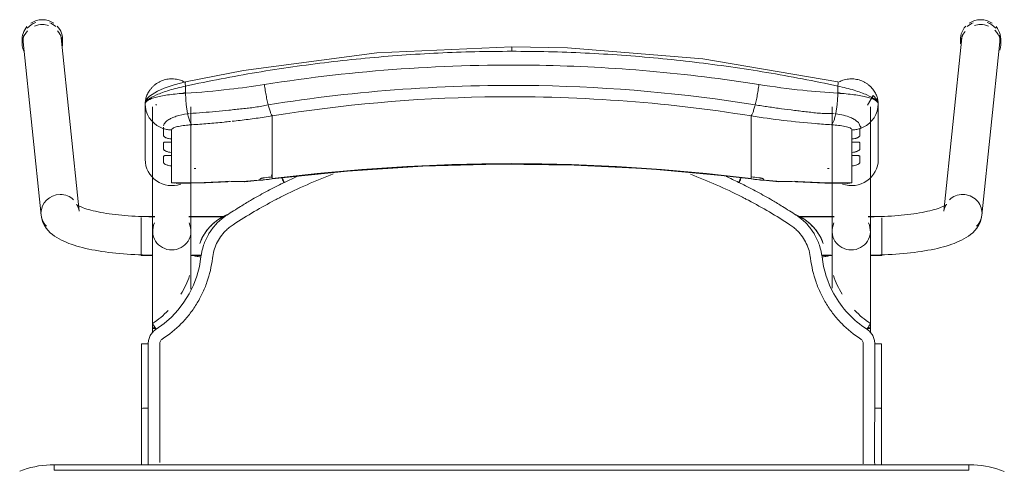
# Model space of a CAD drawing. Header units: metres. Extents: x 3 to 42.2, y -72.9 to -48.7.
# Tile 134 of 189: x 38.685 to 39.216, y -54.58 to -54.337. Entities that reach past the tile are written whole.
import ezdxf

# ---------------------------------------------------------------- set-up
doc = ezdxf.new("R2010")
doc.units = ezdxf.units.M
doc.layers.add('I-FURN', color=7, linetype='Continuous', lineweight=18)

# ---------------------------------------------------------------- blocks, each defined once
blk = doc.blocks.new('ConjuntoParaAlunoTamanho6 - CJA06_ConjuntoParaAlunoTamanho6-V13-1PAV')
at = {"layer": 'I-FURN', "color": 253, "true_color": 0xaaaaaa}
for p, q in [((-0.2643, 0.29456), (-0.2643, 0.29197)), ((-0.2638, 0.29312), (-0.25413, 0.19969)), ((-0.23354, 0.20182), (-0.24321, 0.29526)), ((-0.24254, 0.29197), (-0.24254, 0.29456)), ((0.24321, 0.29526), (0.23354, 0.20182)), ((0.24254, 0.29456), (0.24254, 0.29197)), ((0.25413, 0.19969), (0.2638, 0.29312)), ((0.2643, 0.29197), (0.2643, 0.29456)), ((-0.1979, 0.25969), (-0.1979, 0.22964)), ((-0.19734, 0.2558), (-0.19665, 0.25395)), ((-0.19385, 0.25812), (-0.19385, 0.19097)), ((-0.19207, 0.25896), (-0.19202, 0.25906)), ((-0.19202, 0.25906), (-0.19192, 0.25949)), ((-0.17315, 0.19097), (-0.17315, 0.25812)), ((0.17315, 0.25812), (0.17315, 0.19097)), ((0.19385, 0.19097), (0.19385, 0.25812)), ((0.19685, 0.25395), (0.19754, 0.2558)), ((0.1981, 0.22964), (0.1981, 0.25969)), ((-0.19665, 0.25395), (-0.1957, 0.25221)), ((-0.1957, 0.25221), (-0.19451, 0.25062)), ((-0.17493, 0.25435), (-0.17437, 0.25441)), ((-0.12923, 0.2438), (-0.12923, 0.25317)), ((0.12943, 0.2438), (0.12943, 0.25317)), ((0.17457, 0.25441), (0.17513, 0.25435)), ((0.19471, 0.25062), (0.1959, 0.25221)), ((0.1959, 0.25221), (0.19685, 0.25395)), ((-0.18366, 0.24073), (-0.18366, 0.23904)), ((-0.12923, 0.24214), (-0.12923, 0.2438)), ((-0.12923, 0.24214), (-0.12923, 0.23653)), ((0.12943, 0.24214), (0.12943, 0.2438)), ((0.12943, 0.24214), (0.12943, 0.23653)), ((0.18386, 0.23904), (0.18386, 0.24073)), ((-0.12923, 0.23653), (-0.12923, 0.23486)), ((-0.12923, 0.23486), (-0.12923, 0.22925)), ((0.12943, 0.23653), (0.12943, 0.23486)), ((0.12943, 0.23486), (0.12943, 0.22925)), ((-0.18366, 0.23345), (-0.18366, 0.23176)), ((-0.12923, 0.22925), (-0.12923, 0.22759)), ((0.12943, 0.22759), (0.12943, 0.22925)), ((0.18386, 0.23176), (0.18386, 0.23345)), ((-0.18366, 0.22617), (-0.18366, 0.21701)), ((-0.12923, 0.22759), (-0.12923, 0.22197)), ((0.12943, 0.22759), (0.12943, 0.22197)), ((0.18386, 0.21701), (0.18386, 0.22617)), ((-0.14414, 0.21757), (-0.12926, 0.21915)), ((-0.12923, 0.22197), (-0.12923, 0.22031)), ((-0.11598, 0.22048), (-0.1227, 0.21732)), ((0.12943, 0.22031), (0.12943, 0.22197)), ((0.12946, 0.21915), (0.14434, 0.21757)), ((-0.18366, 0.21701), (-0.1818, 0.21679)), ((0.17944, 0.21689), (0.18173, 0.21678)), ((-0.19271, 0.19894), (-0.2, 0.19894)), ((-0.2, 0.19844), (-0.2, 0.19411)), ((-0.19271, 0.19879), (-0.19385, 0.19879)), ((-0.19385, 0.19879), (-0.19385, 0.19845)), ((-0.19385, 0.19845), (-0.19385, 0.19764)), ((-0.15474, 0.19894), (-0.17429, 0.19894)), ((-0.15494, 0.19879), (-0.17429, 0.19879)), ((0.17429, 0.19894), (0.15474, 0.19894)), ((0.17429, 0.19879), (0.15494, 0.19879)), ((0.2, 0.19894), (0.19271, 0.19894)), ((0.19385, 0.19879), (0.19271, 0.19879)), ((0.19385, 0.19845), (0.19385, 0.19879)), ((0.19385, 0.19764), (0.19385, 0.19845)), ((0.2, 0.1938), (0.2, 0.19814)), ((-0.2, 0.19393), (-0.2, 0.18575)), ((-0.19385, 0.19367), (-0.19385, 0.1916)), ((0.19385, 0.1916), (0.19385, 0.19367)), ((0.2, 0.18573), (0.2, 0.19364)), ((-0.19385, 0.18688), (-0.19385, 0.18582)), ((0.19385, 0.18582), (0.19385, 0.18688)), ((-0.2, 0.18573), (-0.2, 0.17922)), ((-0.19385, 0.18371), (-0.19385, 0.18582)), ((0.19385, 0.18371), (0.19385, 0.18582)), ((0.2, 0.17794), (0.2, 0.1856)), ((-0.2, 0.17916), (-0.2, 0.17794)), ((-0.2, 0.17794), (-0.19377, 0.17794)), ((-0.19385, 0.17809), (-0.19385, 0.17951)), ((-0.17323, 0.17794), (-0.1676, 0.17794)), ((-0.17268, 0.17809), (-0.16757, 0.17809)), ((0.16757, 0.17809), (0.17268, 0.17809)), ((0.1676, 0.17794), (0.17323, 0.17794)), ((0.19377, 0.17794), (0.2, 0.17794)), ((0.19385, 0.17809), (0.19385, 0.17951)), ((-0.19385, 0.13857), (-0.19385, 0.13643)), ((0.19385, 0.13604), (0.19385, 0.13857)), ((-0.19983, 0.13021), (-0.19982, 0.0953)), ((0.19983, 0.13021), (0.19982, 0.0953)), ((-0.19982, 0.06488), (-0.19982, 0.0953)), ((-0.19982, 0.0953), (-0.19982, 0.09529)), ((-0.19623, 0.09556), (-0.19738, 0.09554)), ((0.19982, 0.06497), (0.19982, 0.0953)), ((0.247, 0.06497), (-0.247, 0.06497)), ((-0.247, 0.06497), (-0.247, 0.06197)), ((0.247, 0.06497), (-0.247, 0.06497)), ((0.247, 0.06497), (0.247, 0.06197))]:
    blk.add_line(p, q, dxfattribs=at)
at = {"layer": 'I-FURN', "color": 253, "true_color": 0xaaaaaa, "flags": 128}
for points in [[(0.0001, 0.2904), (-0.07267, 0.28721), (-0.14486, 0.2777), (-0.17603, 0.27161)], [(0.17623, 0.27161), (0.10331, 0.28398), (0.03018, 0.28985), (0.0001, 0.2904)], [(-0.17603, 0.27161), (-0.18218, 0.26997), (-0.18761, 0.26812), (-0.19131, 0.26652), (-0.19557, 0.2639), (-0.19708, 0.26226), (-0.19765, 0.26113), (-0.1979, 0.25971)], [(-0.17607, 0.26928), (-0.17607, 0.26831), (-0.17607, 0.26734), (-0.17607, 0.26637), (-0.17607, 0.2654)], [(0.17627, 0.2654), (0.17627, 0.26637), (0.17627, 0.26734), (0.17627, 0.26831), (0.17627, 0.26928)], [(0.1981, 0.25971), (0.19792, 0.26092), (0.19739, 0.26208), (0.1954, 0.2642), (0.19227, 0.25896)], [(-0.1979, 0.24468), (-0.1979, 0.2522), (-0.1979, 0.25971)], [(-0.1979, 0.25969), (-0.19776, 0.25773), (-0.19734, 0.2558)], [(-0.1979, 0.25969), (-0.1979, 0.25218), (-0.1979, 0.24467), (-0.1979, 0.23715), (-0.1979, 0.22964)], [(0.19754, 0.2558), (0.19796, 0.25773), (0.1981, 0.25969)], [(0.1981, 0.25971), (0.1981, 0.2522), (0.1981, 0.24468)], [(0.1981, 0.22964), (0.1981, 0.23715), (0.1981, 0.24467), (0.1981, 0.25218), (0.1981, 0.25969)], [(-0.19451, 0.25062), (-0.19311, 0.2492), (-0.19152, 0.24799)], [(0.19172, 0.24799), (0.19331, 0.2492), (0.19471, 0.25062)], [(-0.19152, 0.24799), (-0.18977, 0.24701), (-0.1879, 0.24628)], [(-0.1879, 0.24243), (-0.1879, 0.24339), (-0.1879, 0.24435), (-0.1879, 0.24532), (-0.1879, 0.24628)], [(-0.18366, 0.24561), (-0.18366, 0.24439), (-0.18366, 0.24317), (-0.18366, 0.24195), (-0.18366, 0.24073)], [(0.18386, 0.24073), (0.18386, 0.24195), (0.18386, 0.24317), (0.18386, 0.24439), (0.18386, 0.24561)], [(0.1881, 0.24628), (0.18997, 0.24701), (0.19172, 0.24799)], [(0.1881, 0.24628), (0.1881, 0.24532), (0.1881, 0.24435), (0.1881, 0.24339), (0.1881, 0.24243)], [(-0.1879, 0.23515), (-0.1879, 0.23603), (-0.1879, 0.23692), (-0.1879, 0.2378), (-0.1879, 0.23868)], [(-0.18366, 0.23904), (-0.18366, 0.23764), (-0.18366, 0.23624), (-0.18366, 0.23485), (-0.18366, 0.23345)], [(0.18386, 0.23345), (0.18386, 0.23485), (0.18386, 0.23624), (0.18386, 0.23764), (0.18386, 0.23904)], [(0.1881, 0.23868), (0.1881, 0.2378), (0.1881, 0.23692), (0.1881, 0.23603), (0.1881, 0.23515)], [(-0.1879, 0.22787), (-0.1879, 0.22876), (-0.1879, 0.22964), (-0.1879, 0.23052), (-0.1879, 0.23141)], [(-0.18366, 0.23176), (-0.18366, 0.23036), (-0.18366, 0.22897), (-0.18366, 0.22757), (-0.18366, 0.22617)], [(0.18386, 0.22617), (0.18386, 0.22757), (0.18386, 0.22897), (0.18386, 0.23036), (0.18386, 0.23176)], [(0.1881, 0.23141), (0.1881, 0.23052), (0.1881, 0.22964), (0.1881, 0.22876), (0.1881, 0.22787)], [(-0.12926, 0.21915), (-0.08865, 0.22342), (-0.0479, 0.2261), (-0.00707, 0.22717), (0.03376, 0.22666), (0.07455, 0.22454), (0.11521, 0.22083), (0.12946, 0.21915)], [(-0.1359, 0.2187), (-0.1359, 0.21878), (-0.1359, 0.21886), (-0.1359, 0.21893), (-0.1359, 0.21901)], [(-0.12923, 0.22031), (-0.12923, 0.22007), (-0.12923, 0.21984), (-0.12923, 0.21961), (-0.12923, 0.21937)], [(0.12943, 0.21937), (0.12943, 0.21961), (0.12943, 0.21984), (0.12943, 0.22007), (0.12943, 0.22031)], [(0.1361, 0.21901), (0.1361, 0.21893), (0.1361, 0.21886), (0.1361, 0.21878), (0.1361, 0.2187)], [(-0.18111, 0.21677), (-0.16533, 0.21701), (-0.15331, 0.21761)], [(0.15351, 0.21761), (0.16928, 0.2169), (0.18131, 0.21677)], [(0.18173, 0.21678), (0.18279, 0.21686), (0.18386, 0.21701)], [(-0.23354, 0.20182), (-0.23373, 0.20287), (-0.23403, 0.20376), (-0.23437, 0.20445), (-0.23469, 0.20492), (-0.23492, 0.20521), (-0.23505, 0.20534), (-0.23507, 0.20536)], [(-0.23507, 0.20536), (-0.23501, 0.20531), (-0.23482, 0.20518), (-0.23451, 0.20499), (-0.23408, 0.20476), (-0.23355, 0.20449), (-0.23291, 0.2042), (-0.23217, 0.20389), (-0.23133, 0.20358), (-0.23041, 0.20326), (-0.22941, 0.20294), (-0.22832, 0.20262), (-0.22717, 0.2023), (-0.22594, 0.20199), (-0.22464, 0.20169), (-0.22328, 0.2014), (-0.22186, 0.20112), (-0.22039, 0.20086), (-0.21886, 0.2006), (-0.21729, 0.20036), (-0.21567, 0.20014), (-0.214, 0.19993), (-0.2123, 0.19973), (-0.21057, 0.19956), (-0.2088, 0.1994), (-0.207, 0.19926), (-0.20518, 0.19913), (-0.20334, 0.19903), (-0.20148, 0.19894), (-0.19961, 0.19888), (-0.19772, 0.19883), (-0.19583, 0.1988), (-0.19394, 0.19879), (-0.19385, 0.19879)], [(0.23507, 0.20536), (0.23501, 0.20531), (0.23482, 0.20518), (0.23451, 0.20499), (0.23408, 0.20476), (0.23355, 0.20449), (0.23291, 0.2042), (0.23217, 0.20389), (0.23133, 0.20358), (0.23041, 0.20326), (0.22941, 0.20294), (0.22832, 0.20262), (0.22717, 0.2023), (0.22594, 0.20199), (0.22464, 0.20169), (0.22328, 0.2014), (0.22186, 0.20112), (0.22039, 0.20086), (0.21886, 0.2006), (0.21729, 0.20036), (0.21567, 0.20014), (0.214, 0.19993), (0.2123, 0.19973), (0.21057, 0.19956), (0.2088, 0.1994), (0.207, 0.19926), (0.20518, 0.19913), (0.20334, 0.19903), (0.20148, 0.19894), (0.19961, 0.19888), (0.19772, 0.19883), (0.19583, 0.1988), (0.19394, 0.19879), (0.19385, 0.19879)], [(0.23354, 0.20182), (0.23373, 0.20287), (0.23403, 0.20376), (0.23437, 0.20445), (0.23469, 0.20492), (0.23492, 0.20521), (0.23505, 0.20534), (0.23507, 0.20536)], [(-0.25413, 0.19969), (-0.25375, 0.19762), (-0.25311, 0.19572), (-0.25226, 0.19403), (-0.25129, 0.19256), (-0.25023, 0.19128), (-0.24913, 0.19017), (-0.24799, 0.18919), (-0.24683, 0.18832), (-0.24563, 0.18753), (-0.24441, 0.18681), (-0.24316, 0.18615), (-0.24188, 0.18553), (-0.24055, 0.18496), (-0.23919, 0.18441), (-0.23778, 0.1839), (-0.23633, 0.18341), (-0.23483, 0.18295), (-0.2333, 0.18251), (-0.23171, 0.1821), (-0.23008, 0.1817), (-0.22841, 0.18133), (-0.2267, 0.18098), (-0.22495, 0.18064), (-0.22315, 0.18033), (-0.22132, 0.18004), (-0.21946, 0.17976), (-0.21756, 0.17951), (-0.21562, 0.17928), (-0.21366, 0.17906), (-0.21168, 0.17887), (-0.20967, 0.1787), (-0.20763, 0.17855), (-0.20558, 0.17842), (-0.20352, 0.17831), (-0.20144, 0.17823), (-0.19935, 0.17816), (-0.19725, 0.17811), (-0.19515, 0.17809), (-0.19385, 0.17809)], [(0.25413, 0.19969), (0.25375, 0.19762), (0.25311, 0.19572), (0.25226, 0.19403), (0.25129, 0.19256), (0.25023, 0.19128), (0.24913, 0.19017), (0.24799, 0.18919), (0.24683, 0.18832), (0.24563, 0.18753), (0.24441, 0.18681), (0.24316, 0.18615), (0.24188, 0.18553), (0.24055, 0.18496), (0.23919, 0.18441), (0.23778, 0.1839), (0.23633, 0.18341), (0.23483, 0.18295), (0.2333, 0.18251), (0.23171, 0.1821), (0.23008, 0.1817), (0.22841, 0.18133), (0.2267, 0.18098), (0.22495, 0.18064), (0.22315, 0.18033), (0.22132, 0.18004), (0.21946, 0.17976), (0.21756, 0.17951), (0.21562, 0.17928), (0.21366, 0.17906), (0.21168, 0.17887), (0.20967, 0.1787), (0.20763, 0.17855), (0.20558, 0.17842), (0.20352, 0.17831), (0.20144, 0.17823), (0.19935, 0.17816), (0.19725, 0.17811), (0.19515, 0.17809), (0.19385, 0.17809)], [(-0.19385, 0.13857), (-0.19385, 0.14057), (-0.19385, 0.14257), (-0.19385, 0.14457), (-0.19385, 0.14656), (-0.19385, 0.14855), (-0.19385, 0.15053), (-0.19385, 0.15249), (-0.19385, 0.15444), (-0.19385, 0.15637), (-0.19385, 0.15827), (-0.19385, 0.16015), (-0.19385, 0.162), (-0.19385, 0.16382), (-0.19385, 0.1656), (-0.19385, 0.16735), (-0.19385, 0.16905), (-0.19385, 0.17071), (-0.19385, 0.17233), (-0.19385, 0.1739), (-0.19385, 0.17541), (-0.19385, 0.17687), (-0.19385, 0.17828), (-0.19385, 0.17963), (-0.19385, 0.18092), (-0.19385, 0.18215), (-0.19385, 0.18331), (-0.19385, 0.18441), (-0.19385, 0.18544), (-0.19385, 0.1864), (-0.19385, 0.18729), (-0.19385, 0.1881), (-0.19385, 0.18885), (-0.19385, 0.18951), (-0.19385, 0.19011), (-0.19385, 0.19062), (-0.19385, 0.19097)], [(-0.17315, 0.19097), (-0.17315, 0.19051), (-0.17315, 0.18998), (-0.17315, 0.18937), (-0.17315, 0.18869), (-0.17315, 0.18793), (-0.17315, 0.1871), (-0.17315, 0.18619), (-0.17315, 0.18522), (-0.17315, 0.18417), (-0.17315, 0.18306), (-0.17315, 0.18188), (-0.17315, 0.18064), (-0.17315, 0.17934), (-0.17315, 0.17798), (-0.17315, 0.17656), (-0.17315, 0.17508), (-0.17315, 0.17355), (-0.17315, 0.17198), (-0.17315, 0.17035), (-0.17315, 0.16868), (-0.17315, 0.16696), (-0.17315, 0.16521), (-0.17315, 0.16342), (-0.17315, 0.16159), (-0.17315, 0.15974)], [(0.17315, 0.16015), (0.17315, 0.162), (0.17315, 0.16382), (0.17315, 0.1656), (0.17315, 0.16735), (0.17315, 0.16905), (0.17315, 0.17071), (0.17315, 0.17233), (0.17315, 0.1739), (0.17315, 0.17541), (0.17315, 0.17687), (0.17315, 0.17828), (0.17315, 0.17963), (0.17315, 0.18092), (0.17315, 0.18215), (0.17315, 0.18331), (0.17315, 0.18441), (0.17315, 0.18544), (0.17315, 0.1864), (0.17315, 0.18729), (0.17315, 0.1881), (0.17315, 0.18885), (0.17315, 0.18951), (0.17315, 0.19011), (0.17315, 0.19062), (0.17315, 0.19097)], [(0.19385, 0.19097), (0.19385, 0.19051), (0.19385, 0.18998), (0.19385, 0.18937), (0.19385, 0.18869), (0.19385, 0.18793), (0.19385, 0.1871), (0.19385, 0.18619), (0.19385, 0.18522), (0.19385, 0.18417), (0.19385, 0.18306), (0.19385, 0.18188), (0.19385, 0.18064), (0.19385, 0.17934), (0.19385, 0.17798), (0.19385, 0.17656), (0.19385, 0.17508), (0.19385, 0.17355), (0.19385, 0.17198), (0.19385, 0.17035), (0.19385, 0.16868), (0.19385, 0.16696), (0.19385, 0.16521), (0.19385, 0.16342), (0.19385, 0.16159), (0.19385, 0.15974), (0.19385, 0.15785), (0.19385, 0.15594), (0.19385, 0.15401), (0.19385, 0.15206), (0.19385, 0.15009), (0.19385, 0.14811), (0.19385, 0.14612), (0.19385, 0.14413), (0.19385, 0.14213), (0.19385, 0.14013), (0.19385, 0.13857)], [(-0.16841, 0.18438), (-0.16841, 0.18437), (-0.16841, 0.18435), (-0.16841, 0.18434), (-0.16841, 0.18432)], [(0.16841, 0.18432), (0.16841, 0.18434), (0.16841, 0.18435), (0.16841, 0.18437), (0.16841, 0.18438)], [(-0.16774, 0.17706), (-0.16861, 0.17188), (-0.16997, 0.16679), (-0.17181, 0.16185), (-0.17415, 0.15713), (-0.17693, 0.15265), (-0.18013, 0.14846), (-0.18374, 0.14461), (-0.18771, 0.14113), (-0.19199, 0.13805)], [(-0.19623, 0.13025), (-0.19623, 0.12331), (-0.19623, 0.11637), (-0.19623, 0.10942), (-0.19623, 0.10249), (-0.19623, 0.09556)], [(0.19623, 0.13025), (0.19623, 0.12639), (0.19623, 0.12254), (0.19623, 0.11868), (0.19623, 0.11483), (0.19623, 0.11097), (0.19623, 0.10712), (0.19623, 0.10327), (0.19623, 0.09941), (0.19623, 0.09556)], [(-0.19738, 0.09554), (-0.19841, 0.0955), (-0.1992, 0.09544), (-0.19969, 0.09537), (-0.19982, 0.0953)], [(-0.247, 0.06497), (-0.24912, 0.06492), (-0.25124, 0.0648), (-0.25334, 0.06459), (-0.25544, 0.06429), (-0.25753, 0.06391), (-0.2596, 0.06345), (-0.26165, 0.0629), (-0.26367, 0.06228), (-0.26567, 0.06157)], [(0.2662, 0.06136), (0.26421, 0.06209), (0.2622, 0.06274), (0.26015, 0.06331), (0.25809, 0.06379), (0.25601, 0.0642), (0.25391, 0.06451), (0.25181, 0.06475), (0.24969, 0.0649), (0.24757, 0.06496), (0.247, 0.06497)], [(0.247, 0.06197), (0.1235, 0.06197), (0, 0.06197), (-0.1235, 0.06197), (-0.247, 0.06197)], [(-0.247, 0.06197), (-0.1235, 0.06197), (0, 0.06197), (0.1235, 0.06197), (0.247, 0.06197)]]:
    blk.add_lwpolyline(points, dxfattribs=at)
at = {"layer": 'I-FURN', "color": 253, "true_color": 0xaaaaaa}
for centre, major_axis, ratio, start_param, end_param in [((-0.25351, 0.29419), (0.01029, 0.00107), 0.967158, 1.815725, 2.361641), ((-0.25342, 0.29456), (0.01088, 0), 0.965926, 1.570796, 2.185058), ((-0.25342, 0.29456), (0.01088, 0), 0.965926, 0.959427, 1.570796), ((-0.25351, 0.29419), (0.01029, 0.00107), 0.967158, 0.685592, 1.060105), ((0.25351, 0.29419), (-0.01029, 0.00107), 0.967158, 5.223081, 5.597593), ((0.25342, 0.29456), (0.01088, 0), 0.965926, 1.570796, 2.182166), ((0.25342, 0.29456), (-0.01088, 0), 0.965926, 4.098128, 4.712389), ((0.25351, 0.29419), (-0.01029, 0.00107), 0.967158, 3.921544, 4.46746), ((-0.25342, 0.29197), (0.01088, 0), 0.965926, 2.404268, 3.526261), ((-0.25342, 0.29456), (0.01088, 0), 0.965926, 2.438822, 3.243525), ((-0.25342, 0.29197), (0.01088, 0), 0.965926, 1.570796, 1.965237), ((-0.25342, 0.29197), (0.01088, 0), 0.965926, 1.257624, 1.559899), ((-0.25342, 0.29456), (0.01088, 0), 0.965926, 6.170166, 7.020457), ((-0.25342, 0.29197), (0.01088, 0), 0.965926, 6.182855, 7.015454), ((0.25342, 0.29456), (0.01088, 0), 0.965926, 2.404321, 3.312013), ((0.25342, 0.29197), (0.01088, 0), 0.965926, 2.446266, 3.141593), ((0.25342, 0.29197), (0.01088, 0), 0.965926, 1.581694, 1.883969), ((0.25342, 0.29197), (0.01088, 0), 0.965926, 1.176355, 1.570796), ((0.25342, 0.29197), (0.01088, 0), 0.965926, 5.959867, 7.062609), ((0.25342, 0.29456), (0.01088, 0), 0.965926, 6.052088, 6.985956), ((-0.25351, 0.29419), (0.01029, 0.00107), 0.967158, 2.780211, 3.141593), ((-0.25351, 0.29419), (0.01029, 0.00107), 0.967158, 6.18338, 6.464028), ((0.25351, 0.29419), (-0.01029, 0.00107), 0.967158, 6.102343, 6.382991), ((0.25351, 0.29419), (-0.01029, 0.00107), 0.967158, 3.141593, 3.502975), ((-0.1835, 0.22964), (-0.0144, 0), 0.978148, 0, 1.909658), ((0.0001, -0.77159), (1.0211, 0), 0.978148, 1.443771, 1.697822), ((0.0001, -0.77117), (1.0209, 0), 0.978148, 1.443771, 1.697822), ((0.1837, 0.22964), (0.0144, 0), 0.978148, 4.362105, 6.283185), ((-0.17927, 0.60128), (0.385, 0), 0.978148, 4.732926, 4.735013), ((0.17947, 0.60128), (0.385, 0), 0.978148, 4.689765, 4.691852), ((-0.17927, 0.60263), (0.395, 0), 0.978148, 4.801491, 4.822541), ((-0.17927, 0.60356), (0.395, 0), 0.978148, 4.828782, 4.839414), ((-0.17927, 0.60221), (0.3948, 0), 0.978148, 4.828842, 4.839414), ((-0.1305, 0.22908), (-0.00124, 0.00992), 0.026339, 2.463316, 2.789234), ((0.17947, 0.60356), (0.395, 0), 0.978148, 4.585364, 4.595996), ((0.17947, 0.60221), (0.3948, 0), 0.978148, 4.585364, 4.595936), ((0.17947, 0.60263), (0.395, 0), 0.978148, 4.602237, 4.623287), ((-0.17927, 0.60336), (0.395, 0), 0.978148, 4.701279, 4.780293), ((-0.14501, 0.22754), (-0.00087, 0.00996), 0.018501, 2.957526, 3.350225), ((0.14521, 0.22754), (0.00087, 0.00996), 0.018501, 2.93296, 3.325659), ((0.17947, 0.60336), (0.395, 0), 0.978148, 4.644485, 4.723499), ((-0.24383, 0.20075), (0.01029, 0.00107), 0.967158, 1.470991, 3.041787), ((-0.24383, 0.20075), (0.01029, 0.00107), 0.967158, 0.685592, 1.470991), ((0.24383, 0.20075), (-0.01029, 0.00107), 0.967158, 4.812195, 5.597593), ((0.24383, 0.20075), (-0.01029, 0.00107), 0.967158, 3.241398, 4.812195), ((-0.24383, 0.20075), (0.01029, 0.00107), 0.967158, 3.041787, 3.827185), ((0.24383, 0.20075), (-0.01029, 0.00107), 0.967158, 2.456, 3.241398), ((-0.1835, 0.19097), (0.01035, 0), 0.978148, 2.686587, 4.712389), ((-0.1835, 0.19097), (0.01035, 0), 0.978148, 4.712389, 6.738191), ((0.1835, 0.19097), (0.01035, 0), 0.978148, 2.686587, 4.712389), ((0.1835, 0.19097), (0.01035, 0), 0.978148, 4.712389, 6.738191), ((-0.1835, 0.13857), (0.01035, 0), 0.069756, 2.648425, 3.665191), ((0.1835, 0.13857), (0.01035, 0), 0.069756, 5.759587, 6.776353)]:
    blk.add_ellipse(centre, major_axis=major_axis, ratio=ratio, start_param=start_param, end_param=end_param, dxfattribs=at)
for points in [[(-0.01972, 0.28779), (-0.02633, 0.28763), (-0.03293, 0.2874), (-0.03953, 0.28708)], [(0.0001, 0.28802), (-0.00651, 0.28802), (-0.01312, 0.28795), (-0.01972, 0.28779)], [(0.0001, 0.29036), (0.0001, 0.29029), (0.0001, 0.29001), (0.0001, 0.28916), (0.0001, 0.28841), (0.0001, 0.28802)], [(0.01992, 0.28779), (0.01332, 0.28795), (0.00671, 0.28802), (0.0001, 0.28802)], [(0.03973, 0.28708), (0.03313, 0.2874), (0.02653, 0.28763), (0.01992, 0.28779)], [(-0.09864, 0.28217), (-0.10517, 0.28139), (-0.11169, 0.28054), (-0.11819, 0.27961)], [(-0.07901, 0.28427), (-0.08557, 0.28365), (-0.09211, 0.28295), (-0.09864, 0.28217)], [(-0.05929, 0.28591), (-0.06588, 0.28544), (-0.07245, 0.28489), (-0.07901, 0.28427)], [(-0.03953, 0.28708), (-0.04612, 0.28677), (-0.05271, 0.28638), (-0.05929, 0.28591)], [(0.0595, 0.28591), (0.05292, 0.28638), (0.04633, 0.28677), (0.03973, 0.28708)], [(0.07921, 0.28427), (0.07265, 0.28489), (0.06608, 0.28544), (0.0595, 0.28591)], [(0.09885, 0.28217), (0.09232, 0.28294), (0.08577, 0.28365), (0.07921, 0.28427)], [(0.11839, 0.27961), (0.11189, 0.28054), (0.10538, 0.28139), (0.09885, 0.28217)], [(-0.13762, 0.27661), (-0.14407, 0.27553), (-0.15051, 0.27438), (-0.15692, 0.27316)], [(-0.11819, 0.27961), (-0.12468, 0.27869), (-0.13116, 0.27768), (-0.13762, 0.27661)], [(0.13782, 0.27661), (0.13136, 0.27768), (0.12489, 0.27868), (0.11839, 0.27961)], [(0.15712, 0.27316), (0.15071, 0.27438), (0.14427, 0.27553), (0.13782, 0.27661)], [(-0.15692, 0.27316), (-0.16332, 0.27194), (-0.16971, 0.27065), (-0.17607, 0.26928)], [(0.17627, 0.26928), (0.16991, 0.27065), (0.16353, 0.27194), (0.15712, 0.27316)], [(0.17627, 0.26928), (0.17633, 0.26966), (0.17642, 0.27037), (0.17644, 0.2712), (0.17636, 0.27149), (0.1763, 0.27156)], [(-0.13346, 0.2701), (-0.13339, 0.26956), (-0.13324, 0.26848), (-0.133, 0.26684), (-0.13272, 0.2652), (-0.13242, 0.26359), (-0.13211, 0.26203), (-0.13178, 0.26053), (-0.13155, 0.25959), (-0.13144, 0.25914)], [(0.13164, 0.25914), (0.13175, 0.25959), (0.13198, 0.26053), (0.13231, 0.26203), (0.13262, 0.26359), (0.13292, 0.2652), (0.1332, 0.26684), (0.13344, 0.26848), (0.13359, 0.26956), (0.13366, 0.2701)], [(-0.17607, 0.2654), (-0.17914, 0.26523), (-0.18504, 0.2647), (-0.19219, 0.26337), (-0.19682, 0.26165), (-0.1979, 0.26035), (-0.1979, 0.25969)], [(-0.17609, 0.26577), (-0.1767, 0.26561), (-0.17731, 0.26545), (-0.17791, 0.26528)], [(-0.17607, 0.2654), (-0.17606, 0.26498), (-0.17604, 0.26413), (-0.17598, 0.26285), (-0.1759, 0.26156), (-0.17579, 0.26028), (-0.17566, 0.25902), (-0.17551, 0.25778), (-0.17533, 0.25659), (-0.17514, 0.25544), (-0.175, 0.25471), (-0.17493, 0.25435)], [(0.17513, 0.25435), (0.1752, 0.25471), (0.17534, 0.25544), (0.17553, 0.25659), (0.17571, 0.25778), (0.17586, 0.25902), (0.17599, 0.26028), (0.1761, 0.26156), (0.17618, 0.26285), (0.17624, 0.26413), (0.17626, 0.26498), (0.17627, 0.2654)], [(0.1981, 0.25969), (0.1981, 0.26035), (0.19703, 0.26165), (0.19239, 0.26338), (0.18523, 0.2647), (0.17934, 0.26523), (0.17627, 0.2654)], [(0.17811, 0.26528), (0.17751, 0.26545), (0.1769, 0.26561), (0.17629, 0.26577)], [(-0.12923, 0.25317), (-0.12932, 0.25327), (-0.1295, 0.25353), (-0.1298, 0.25409), (-0.13011, 0.25481), (-0.13044, 0.25568), (-0.13077, 0.2567), (-0.1311, 0.25786), (-0.13133, 0.2587), (-0.13144, 0.25914)], [(0.12943, 0.25317), (0.12952, 0.25327), (0.1297, 0.25353), (0.13, 0.25409), (0.13031, 0.25481), (0.13064, 0.25568), (0.13097, 0.2567), (0.1313, 0.25786), (0.13153, 0.2587), (0.13164, 0.25914)], [(-0.17493, 0.25435), (-0.17484, 0.25392), (-0.17465, 0.25308), (-0.17435, 0.25195), (-0.17403, 0.25093), (-0.17369, 0.25006), (-0.17335, 0.24934), (-0.173, 0.24877), (-0.17277, 0.2485), (-0.17265, 0.2484)], [(-0.15176, 0.25017), (-0.15294, 0.25004), (-0.15412, 0.24992), (-0.1553, 0.2498)], [(-0.14661, 0.25076), (-0.14806, 0.25058), (-0.14951, 0.25042), (-0.15095, 0.25026)], [(-0.14226, 0.2513), (-0.14371, 0.25111), (-0.14516, 0.25093), (-0.14661, 0.25076)], [(0.17285, 0.2484), (0.17297, 0.2485), (0.1732, 0.24877), (0.17355, 0.24934), (0.17389, 0.25006), (0.17423, 0.25093), (0.17455, 0.25195), (0.17485, 0.25308), (0.17504, 0.25392), (0.17513, 0.25435)], [(-0.1879, 0.24628), (-0.18756, 0.24617), (-0.18687, 0.24599), (-0.18581, 0.24578), (-0.18474, 0.24565), (-0.18402, 0.24561), (-0.18366, 0.24561)], [(-0.16398, 0.24902), (-0.16687, 0.24878), (-0.16977, 0.24858), (-0.17265, 0.2484)], [(-0.15964, 0.24939), (-0.16109, 0.24926), (-0.16254, 0.24913), (-0.16398, 0.24902)], [(-0.1553, 0.2498), (-0.15675, 0.24966), (-0.15819, 0.24952), (-0.15964, 0.24939)], [(0.18386, 0.24561), (0.18422, 0.24561), (0.18494, 0.24565), (0.18601, 0.24578), (0.18707, 0.24599), (0.18776, 0.24617), (0.1881, 0.24628)], [(-0.1359, 0.21901), (-0.1359, 0.21905), (-0.13586, 0.21912), (-0.13573, 0.21923), (-0.13549, 0.21935), (-0.13518, 0.21946), (-0.13479, 0.21957), (-0.13436, 0.21967), (-0.1339, 0.21974), (-0.13357, 0.21979), (-0.1334, 0.21981)], [(-0.13585, 0.2186), (-0.13587, 0.21862), (-0.13589, 0.21865), (-0.1359, 0.21868), (-0.1359, 0.2187)], [(-0.09625, 0.22184), (-0.10584, 0.21825), (-0.1152, 0.21414), (-0.12434, 0.2095)], [(-0.12335, 0.21813), (-0.12356, 0.21856), (-0.12377, 0.21898), (-0.12395, 0.21936)], [(-0.12289, 0.21723), (-0.12304, 0.21753), (-0.12319, 0.21783), (-0.12334, 0.21813)], [(0.12434, 0.2095), (0.11529, 0.21408), (0.10607, 0.21814), (0.09666, 0.22168)], [(0.11594, 0.2205), (0.11821, 0.21947), (0.12046, 0.21841), (0.1227, 0.21732)], [(0.1227, 0.21732), (0.12291, 0.21776), (0.12336, 0.21866), (0.12377, 0.21945), (0.12395, 0.2198)], [(0.12334, 0.21813), (0.12319, 0.21783), (0.12304, 0.21753), (0.12289, 0.21723)], [(0.12395, 0.21936), (0.12377, 0.21898), (0.12356, 0.21856), (0.12335, 0.21813)], [(0.1336, 0.21981), (0.13377, 0.21979), (0.1341, 0.21974), (0.13456, 0.21967), (0.13499, 0.21957), (0.13538, 0.21946), (0.13569, 0.21935), (0.13593, 0.21923), (0.13606, 0.21912), (0.1361, 0.21905), (0.1361, 0.21901)], [(0.1361, 0.2187), (0.1361, 0.21868), (0.13609, 0.21865), (0.13607, 0.21862), (0.13605, 0.2186)], [(-0.15397, 0.21772), (-0.15349, 0.21752), (-0.153, 0.21758), (-0.15247, 0.21788)], [(-0.15247, 0.21788), (-0.15113, 0.21782), (-0.1484, 0.21775), (-0.14556, 0.21776), (-0.14412, 0.21779)], [(-0.12436, 0.21651), (-0.12717, 0.21512), (-0.13276, 0.21224), (-0.13826, 0.20916), (-0.14098, 0.20758)], [(-0.1227, 0.21732), (-0.12297, 0.21719), (-0.12353, 0.21692), (-0.12408, 0.21665), (-0.12436, 0.21651)], [(0.12436, 0.21651), (0.12408, 0.21665), (0.12353, 0.21692), (0.12297, 0.21719), (0.1227, 0.21732)], [(0.14098, 0.20758), (0.13826, 0.20916), (0.13276, 0.21224), (0.12717, 0.21512), (0.12436, 0.21651)], [(0.14432, 0.21779), (0.14576, 0.21776), (0.1486, 0.21775), (0.15133, 0.21782), (0.15267, 0.21788)], [(0.15267, 0.21788), (0.1532, 0.21758), (0.15369, 0.21752), (0.15417, 0.21772)], [(-0.12798, 0.20762), (-0.13157, 0.20574), (-0.13889, 0.20168), (-0.14651, 0.19698), (-0.1504, 0.19445)], [(-0.14098, 0.20758), (-0.14188, 0.20704), (-0.14368, 0.20597), (-0.14546, 0.20487), (-0.14635, 0.20432)], [(-0.12434, 0.2095), (-0.12494, 0.2092), (-0.12615, 0.20858), (-0.12737, 0.20794), (-0.12798, 0.20762)], [(0.12798, 0.20762), (0.12738, 0.20794), (0.12617, 0.20857), (0.12495, 0.20919), (0.12434, 0.2095)], [(0.1504, 0.19445), (0.14673, 0.19684), (0.13935, 0.20142), (0.13181, 0.20561), (0.12798, 0.20762)], [(0.14635, 0.20432), (0.14546, 0.20487), (0.14368, 0.20597), (0.14188, 0.20704), (0.14098, 0.20758)], [(-0.14638, 0.20431), (-0.14762, 0.20355), (-0.1501, 0.202), (-0.15256, 0.20043), (-0.15378, 0.19963)], [(0.15378, 0.19963), (0.15256, 0.20043), (0.1501, 0.202), (0.14762, 0.20355), (0.14638, 0.20431)], [(-0.16501, 0.19076), (-0.16447, 0.19151), (-0.16331, 0.19295), (-0.16135, 0.19493), (-0.15919, 0.19669), (-0.15764, 0.19771), (-0.15683, 0.19818)], [(-0.15378, 0.19963), (-0.1555, 0.19851), (-0.15869, 0.19594), (-0.16134, 0.1928), (-0.1625, 0.1911)], [(-0.1568, 0.1982), (-0.15576, 0.1988), (-0.15475, 0.1993), (-0.15376, 0.19971)], [(0.15863, 0.1971), (0.15703, 0.19822), (0.15531, 0.19916), (0.1535, 0.1999)], [(0.15374, 0.19972), (0.15472, 0.19931), (0.15575, 0.19881), (0.1568, 0.1982)], [(0.1625, 0.1911), (0.16134, 0.1928), (0.15869, 0.19594), (0.1555, 0.19851), (0.15378, 0.19963)], [(-0.1504, 0.19445), (-0.15113, 0.19396), (-0.15256, 0.19293), (-0.15386, 0.19174), (-0.15448, 0.19112)], [(0.15448, 0.19112), (0.15386, 0.19174), (0.15256, 0.19292), (0.15114, 0.19396), (0.1504, 0.19445)], [(-0.16371, 0.18924), (-0.16479, 0.18738), (-0.16656, 0.18343), (-0.1675, 0.1792), (-0.16774, 0.17706)], [(-0.1625, 0.1911), (-0.16271, 0.1908), (-0.16313, 0.19018), (-0.16352, 0.18955), (-0.16371, 0.18924)], [(-0.15448, 0.19112), (-0.15645, 0.18912), (-0.15969, 0.18452), (-0.16124, 0.17915), (-0.16156, 0.17636)], [(0.16156, 0.17636), (0.16124, 0.17915), (0.15968, 0.18454), (0.15645, 0.18912), (0.15448, 0.19112)], [(0.16371, 0.18924), (0.16352, 0.18955), (0.16313, 0.19018), (0.16271, 0.1908), (0.1625, 0.1911)], [(0.16774, 0.17706), (0.1675, 0.1792), (0.16656, 0.18343), (0.16479, 0.18738), (0.16371, 0.18924)], [(0.16501, 0.19076), (0.16537, 0.19026), (0.16604, 0.18925), (0.16695, 0.18767), (0.16775, 0.18603), (0.1682, 0.1849), (0.16841, 0.18432)], [(-0.16774, 0.17706), (-0.16823, 0.17712), (-0.16921, 0.17725), (-0.17046, 0.17746), (-0.17128, 0.17766), (-0.17147, 0.17776), (-0.17146, 0.1778)], [(0.17146, 0.1778), (0.17147, 0.17776), (0.17128, 0.17766), (0.17046, 0.17746), (0.16921, 0.17725), (0.16823, 0.17712), (0.16774, 0.17706)], [(-0.17391, 0.16699), (-0.17512, 0.16348), (-0.17671, 0.16011), (-0.17864, 0.15696)], [(0.1786, 0.15703), (0.17667, 0.16018), (0.1751, 0.16355), (0.1739, 0.16704)], [(-0.1854, 0.14823), (-0.18797, 0.14558), (-0.19084, 0.14321), (-0.19391, 0.14119)], [(0.19391, 0.14119), (0.19084, 0.14321), (0.18795, 0.1456), (0.18537, 0.14827)], [(-0.19391, 0.14119), (-0.19393, 0.14119), (-0.19385, 0.14103), (-0.19344, 0.14033), (-0.19278, 0.13928), (-0.19225, 0.13846), (-0.19199, 0.13805)], [(0.19199, 0.13805), (0.19225, 0.13846), (0.19278, 0.13928), (0.19344, 0.14033), (0.19385, 0.14103), (0.19393, 0.14119), (0.19391, 0.14119)], [(-0.19199, 0.13805), (-0.19265, 0.13762), (-0.19383, 0.13663), (-0.19519, 0.13473), (-0.19604, 0.13255), (-0.19622, 0.13104), (-0.19623, 0.13025)], [(0.19623, 0.13025), (0.19622, 0.13104), (0.19604, 0.13255), (0.19519, 0.13473), (0.19383, 0.13663), (0.19265, 0.13762), (0.19199, 0.13805)], [(-0.19623, 0.13025), (-0.19672, 0.13025), (-0.1977, 0.13025), (-0.19891, 0.13024), (-0.19969, 0.13022), (-0.19984, 0.13021), (-0.19982, 0.1302)], [(-0.19982, 0.12147), (-0.19982, 0.12438), (-0.19982, 0.12729), (-0.19982, 0.1302)], [(-0.19982, 0.1302), (-0.19982, 0.12438), (-0.19982, 0.11273), (-0.19982, 0.1011), (-0.19982, 0.09529)], [(-0.18863, 0.13277), (-0.18884, 0.13263), (-0.18922, 0.13231), (-0.18966, 0.1317), (-0.18994, 0.13099), (-0.19, 0.1305), (-0.19, 0.13025)], [(0.19, 0.13025), (0.19, 0.1305), (0.18994, 0.13099), (0.18966, 0.1317), (0.18922, 0.13231), (0.18884, 0.13263), (0.18863, 0.13277)], [(0.19, 0.09555), (0.19, 0.09868), (0.19, 0.10482), (0.19, 0.11314), (0.19, 0.12173), (0.19, 0.1274), (0.19, 0.13025)], [(0.19982, 0.1302), (0.19984, 0.13021), (0.19969, 0.13022), (0.19891, 0.13024), (0.1977, 0.13025), (0.19672, 0.13025), (0.19623, 0.13025)], [(0.19982, 0.1302), (0.19982, 0.12729), (0.19982, 0.12438), (0.19982, 0.12147)], [(0.19982, 0.09529), (0.19982, 0.1011), (0.19982, 0.11273), (0.19982, 0.12438), (0.19982, 0.1302)], [(-0.19982, 0.09528), (-0.19982, 0.1011), (-0.19982, 0.10691), (-0.19982, 0.11273)], [(0.19982, 0.11273), (0.19982, 0.10691), (0.19982, 0.1011), (0.19982, 0.09528)], [(-0.19982, 0.09529), (-0.19982, 0.08515), (-0.19982, 0.07502), (-0.19982, 0.06488)], [(0.19623, 0.09556), (0.19662, 0.09556), (0.19701, 0.09556), (0.19738, 0.09555)], [(0.19738, 0.09555), (0.19775, 0.09554), (0.1981, 0.09553), (0.19841, 0.09551)], [(0.19982, 0.0953), (0.19982, 0.0953), (0.19982, 0.09529), (0.19982, 0.09529)], [(0.19982, 0.06497), (0.19982, 0.07507), (0.19982, 0.08518), (0.19982, 0.09529)], [(-0.19982, 0.06488), (-0.19982, 0.06837), (-0.19982, 0.07185), (-0.19982, 0.07534)], [(0.19982, 0.07534), (0.19982, 0.07188), (0.19982, 0.06842), (0.19982, 0.06497)]]:
    blk.add_open_spline(points, degree=3, dxfattribs=at)
for points, knots in [([(-0.13346, 0.2701), (-0.0847, 0.2778), (0.00519, 0.28415), (0.09466, 0.27626), (0.13366, 0.2701)], [-1, -1, -1, -1, -0.444444, 0, 0, 0, 0]), ([(-0.1979, 0.25971), (-0.1979, 0.26019), (-0.19783, 0.26127), (-0.19747, 0.26287), (-0.19695, 0.2643), (-0.19642, 0.26543), (-0.19585, 0.26637), (-0.19534, 0.26711), (-0.19492, 0.26766), (-0.19447, 0.26819), (-0.19382, 0.2689), (-0.19291, 0.26975), (-0.1919, 0.27053), (-0.19105, 0.27107), (-0.1904, 0.27144), (-0.18973, 0.27177), (-0.18883, 0.27217), (-0.18719, 0.27275), (-0.18474, 0.2732), (-0.18174, 0.27315), (-0.17906, 0.27255), (-0.17745, 0.27187), (-0.17679, 0.27153)], [0, 0, 0, 0, 0.0625, 0.125, 0.15625, 0.1875, 0.21875, 0.234375, 0.25, 0.265625, 0.28125, 0.3125, 0.34375, 0.359375, 0.375, 0.390625, 0.40625, 0.4375, 0.5, 0.5625, 0.625, 0.6721865, 0.6721865, 0.6721865, 0.6721865]), ([(-0.1761, 0.27156), (-0.17616, 0.27149), (-0.17627, 0.27106), (-0.17619, 0.27003), (-0.17607, 0.26928)], [0.625, 0.625, 0.625, 0.625, 0.75, 1, 1, 1, 1]), ([(0.17699, 0.27153), (0.17765, 0.27187), (0.17927, 0.27255), (0.18196, 0.27315), (0.18496, 0.2732), (0.18741, 0.27274), (0.18905, 0.27216), (0.18996, 0.27176), (0.19062, 0.27143), (0.19127, 0.27106), (0.19212, 0.27051), (0.19313, 0.26973), (0.19423, 0.2687), (0.19516, 0.26763), (0.19594, 0.26656), (0.1966, 0.26547), (0.19712, 0.26439), (0.19752, 0.26334), (0.1978, 0.26234), (0.19804, 0.26108), (0.1981, 0.26023), (0.1981, 0.25971)], [0.3275759, 0.3275759, 0.3275759, 0.3275759, 0.375, 0.4375, 0.5, 0.5625, 0.59375, 0.609375, 0.625, 0.640625, 0.65625, 0.6875, 0.71875, 0.75, 0.78125, 0.8125, 0.84375, 0.875, 0.90625, 0.9375, 1, 1, 1, 1]), ([(-0.1979, 0.25971), (-0.1979, 0.26034), (-0.19688, 0.26187), (-0.19282, 0.26411), (-0.18865, 0.26578), (-0.18491, 0.26704), (-0.18064, 0.26823), (-0.1776, 0.26895), (-0.17607, 0.26928)], [0, 0, 0, 0, 0.25, 0.5, 0.625, 0.75, 0.875, 1, 1, 1, 1]), ([(-0.17607, 0.2654), (-0.1682, 0.2659), (-0.154, 0.26716), (-0.13977, 0.2691), (-0.13346, 0.2701)], [-1, -1, -1, -1, -0.444444, 0, 0, 0, 0]), ([(-0.13144, 0.25914), (-0.08343, 0.26683), (0.00512, 0.27318), (0.09323, 0.26529), (0.13164, 0.25914)], [-1, -1, -1, -1, -0.444444, 0, 0, 0, 0]), ([(0.13366, 0.2701), (0.14155, 0.26885), (0.15578, 0.26699), (0.16997, 0.2658), (0.17627, 0.2654)], [-1, -1, -1, -1, -0.444444, 0, 0, 0, 0]), ([(0.17627, 0.26928), (0.1778, 0.26895), (0.18084, 0.26823), (0.1851, 0.26704), (0.18885, 0.26578), (0.19302, 0.26411), (0.19708, 0.26187), (0.1981, 0.26034), (0.1981, 0.25971)], [0, 0, 0, 0, 0.125, 0.25, 0.375, 0.5, 0.75, 1, 1, 1, 1]), ([(-0.1965, 0.2622), (-0.19671, 0.26207), (-0.1971, 0.26176), (-0.19769, 0.26096), (-0.1979, 0.26021), (-0.1979, 0.25971)], [0.75, 0.75, 0.75, 0.75, 0.8125, 0.875, 1, 1, 1, 1]), ([(-0.19421, 0.2626), (-0.1945, 0.26266), (-0.19502, 0.2627), (-0.19554, 0.2626), (-0.19576, 0.26254)], [0.5473049, 0.5473049, 0.5473049, 0.5473049, 0.625, 0.6812684, 0.6812684, 0.6812684, 0.6812684]), ([(0.12943, 0.25317), (0.08224, 0.26075), (-0.00484, 0.26702), (-0.09148, 0.25924), (-0.12923, 0.25317)], [-1, -1, -1, -1, -0.444444, 0, 0, 0, 0]), ([(0.19589, 0.26257), (0.19565, 0.26263), (0.19534, 0.26268), (0.19503, 0.26268), (0.19497, 0.26268)], [0.31404085, 0.31404085, 0.31404085, 0.31404085, 0.375, 0.39159781, 0.39159781, 0.39159781, 0.39159781]), ([(0.1981, 0.25971), (0.1981, 0.26024), (0.19787, 0.26101), (0.19723, 0.26183), (0.19682, 0.26214), (0.1966, 0.26226)], [0, 0, 0, 0, 0.125, 0.1875, 0.25, 0.25, 0.25, 0.25]), ([(-0.17381, 0.25447), (-0.17147, 0.25462), (-0.16677, 0.25497), (-0.1597, 0.25557), (-0.1538, 0.25614), (-0.14908, 0.25663), (-0.14554, 0.25703), (-0.14198, 0.25739), (-0.13843, 0.25782), (-0.13492, 0.25842), (-0.13259, 0.25889), (-0.13144, 0.25914)], [0, 0, 0, 0, 0.166667, 0.333333, 0.5, 0.583333, 0.666667, 0.75, 0.833333, 0.916667, 1, 1, 1, 1]), ([(0.13164, 0.25914), (0.13399, 0.25877), (0.13871, 0.25805), (0.14577, 0.25706), (0.15166, 0.25629), (0.15577, 0.2558), (0.15812, 0.25552), (0.15988, 0.25532), (0.16163, 0.25511), (0.16339, 0.25489), (0.16514, 0.25469), (0.16691, 0.25455), (0.16868, 0.25447), (0.17104, 0.2544), (0.17282, 0.25442), (0.17401, 0.25447)], [0, 0, 0, 0, 0.166667, 0.333333, 0.5, 0.583333, 0.625, 0.666667, 0.708333, 0.75, 0.791667, 0.833333, 0.875, 0.916667, 1, 1, 1, 1]), ([(-0.1879, 0.24778), (-0.18791, 0.24829), (-0.1875, 0.24933), (-0.18588, 0.25077), (-0.184, 0.25182), (-0.1824, 0.2525), (-0.17978, 0.25344), (-0.17715, 0.25404), (-0.17493, 0.25435)], [0, 0, 0, 0, 0.2, 0.4, 0.55, 0.625, 0.7, 1, 1, 1, 1]), ([(-0.12923, 0.25317), (-0.13213, 0.25271), (-0.13647, 0.25207), (-0.14082, 0.25148), (-0.14226, 0.2513)], [-1, -1, -1, -1, -0.8, -0.7, -0.7, -0.7, -0.7]), ([(0.12943, 0.25317), (0.13522, 0.25225), (0.14681, 0.25064), (0.16129, 0.24919), (0.16997, 0.24858), (0.17285, 0.2484)], [0, 0, 0, 0, 0.4, 0.8, 1, 1, 1, 1]), ([(0.17513, 0.25435), (0.17661, 0.25414), (0.17948, 0.25358), (0.18284, 0.25246), (0.1849, 0.25145), (0.18608, 0.25069), (0.18754, 0.24953), (0.18812, 0.24854), (0.1881, 0.24778)], [0, 0, 0, 0, 0.2, 0.4, 0.55, 0.625, 0.7, 1, 1, 1, 1]), ([(-0.1879, 0.24628), (-0.1879, 0.24644), (-0.1879, 0.2467), (-0.1879, 0.247), (-0.1879, 0.2471)], [0, 0, 0, 0, 0.4, 0.6, 0.6, 0.6, 0.6]), ([(-0.17265, 0.2484), (-0.17333, 0.24836), (-0.17532, 0.24821), (-0.17777, 0.24791), (-0.17985, 0.24753), (-0.18163, 0.2471), (-0.18322, 0.24646), (-0.18366, 0.2459), (-0.18366, 0.24561)], [-1, -1, -1, -1, -0.888889, -0.666667, -0.555556, -0.444444, -0.222222, 0, 0, 0, 0]), ([(0.17285, 0.2484), (0.17555, 0.24823), (0.17966, 0.24775), (0.18317, 0.24668), (0.18386, 0.24597), (0.18386, 0.24561)], [0, 0, 0, 0, 0.444444, 0.722222, 1, 1, 1, 1]), ([(0.1881, 0.24778), (0.18821, 0.24772), (0.18836, 0.24763), (0.18849, 0.24751), (0.18856, 0.24744), (0.1886, 0.24738), (0.18864, 0.24733), (0.1887, 0.24726), (0.18876, 0.24718), (0.1888, 0.24708), (0.18879, 0.247), (0.18877, 0.24693), (0.18873, 0.24686), (0.18866, 0.24676), (0.1885, 0.24657), (0.18828, 0.2464), (0.1881, 0.24628)], [0, 0, 0, 0, 0.166667, 0.25, 0.291667, 0.333333, 0.375, 0.416667, 0.5, 0.583333, 0.625, 0.666667, 0.708333, 0.75, 0.833333, 1, 1, 1, 1]), ([(-0.18366, 0.24073), (-0.18428, 0.24075), (-0.18512, 0.24088), (-0.18609, 0.24117), (-0.18671, 0.24142), (-0.18723, 0.2417), (-0.18762, 0.24198), (-0.18784, 0.24222), (-0.1879, 0.24236), (-0.1879, 0.24243)], [0, 0, 0, 0, 0.25, 0.375, 0.5, 0.625, 0.75, 0.875, 1, 1, 1, 1]), ([(0.1881, 0.24243), (0.1881, 0.24236), (0.18804, 0.24222), (0.18782, 0.24198), (0.18743, 0.2417), (0.18691, 0.24142), (0.18629, 0.24117), (0.18532, 0.24088), (0.18448, 0.24075), (0.18386, 0.24073)], [0, 0, 0, 0, 0.125, 0.25, 0.375, 0.5, 0.625, 0.75, 1, 1, 1, 1]), ([(-0.1879, 0.23868), (-0.1879, 0.23875), (-0.18784, 0.23885), (-0.18762, 0.23896), (-0.18723, 0.23902), (-0.18671, 0.23904), (-0.18609, 0.23904), (-0.18512, 0.23903), (-0.18428, 0.23902), (-0.18366, 0.23904)], [0, 0, 0, 0, 0.125, 0.25, 0.375, 0.5, 0.625, 0.75, 1, 1, 1, 1]), ([(-0.18366, 0.23345), (-0.18428, 0.23348), (-0.18512, 0.2336), (-0.18609, 0.23389), (-0.18671, 0.23414), (-0.18723, 0.23442), (-0.18762, 0.2347), (-0.18784, 0.23494), (-0.1879, 0.23508), (-0.1879, 0.23515)], [0, 0, 0, 0, 0.25, 0.375, 0.5, 0.625, 0.75, 0.875, 1, 1, 1, 1]), ([(0.18386, 0.23904), (0.18448, 0.23902), (0.18532, 0.23903), (0.18629, 0.23904), (0.18691, 0.23904), (0.18743, 0.23902), (0.18782, 0.23896), (0.18804, 0.23885), (0.1881, 0.23875), (0.1881, 0.23868)], [0, 0, 0, 0, 0.25, 0.375, 0.5, 0.625, 0.75, 0.875, 1, 1, 1, 1]), ([(0.1881, 0.23515), (0.1881, 0.23508), (0.18804, 0.23494), (0.18782, 0.2347), (0.18743, 0.23442), (0.18691, 0.23414), (0.18629, 0.23389), (0.18532, 0.2336), (0.18448, 0.23348), (0.18386, 0.23345)], [0, 0, 0, 0, 0.125, 0.25, 0.375, 0.5, 0.625, 0.75, 1, 1, 1, 1]), ([(-0.1879, 0.23141), (-0.1879, 0.23147), (-0.18784, 0.23158), (-0.18762, 0.23168), (-0.18723, 0.23174), (-0.18671, 0.23176), (-0.18609, 0.23176), (-0.18512, 0.23175), (-0.18428, 0.23175), (-0.18366, 0.23176)], [0, 0, 0, 0, 0.125, 0.25, 0.375, 0.5, 0.625, 0.75, 1, 1, 1, 1]), ([(0.18386, 0.23176), (0.18448, 0.23175), (0.18532, 0.23175), (0.18629, 0.23176), (0.18691, 0.23176), (0.18743, 0.23174), (0.18782, 0.23168), (0.18804, 0.23158), (0.1881, 0.23147), (0.1881, 0.23141)], [0, 0, 0, 0, 0.25, 0.375, 0.5, 0.625, 0.75, 0.875, 1, 1, 1, 1]), ([(-0.18366, 0.22617), (-0.18428, 0.2262), (-0.18512, 0.22633), (-0.18609, 0.22661), (-0.18671, 0.22687), (-0.18723, 0.22714), (-0.18762, 0.22742), (-0.18784, 0.22767), (-0.1879, 0.22781), (-0.1879, 0.22787)], [0, 0, 0, 0, 0.25, 0.375, 0.5, 0.625, 0.75, 0.875, 1, 1, 1, 1]), ([(0.1881, 0.22787), (0.1881, 0.22781), (0.18804, 0.22767), (0.18782, 0.22742), (0.18743, 0.22714), (0.18691, 0.22687), (0.18629, 0.22661), (0.18532, 0.22633), (0.18448, 0.2262), (0.18386, 0.22617)], [0, 0, 0, 0, 0.125, 0.25, 0.375, 0.5, 0.625, 0.75, 1, 1, 1, 1]), ([(-0.1334, 0.21866), (-0.1337, 0.21862), (-0.13425, 0.21856), (-0.13488, 0.2185), (-0.13529, 0.21849), (-0.13555, 0.2185), (-0.13573, 0.21853), (-0.13582, 0.21857), (-0.13585, 0.2186)], [0, 0, 0, 0, 0.25, 0.5, 0.625, 0.75, 0.875, 1, 1, 1, 1]), ([(-0.12388, 0.21967), (-0.12372, 0.21936), (-0.12333, 0.2186), (-0.12291, 0.21776), (-0.1227, 0.21732)], [0.5302375, 0.5302375, 0.5302375, 0.5302375, 0.75, 1, 1, 1, 1]), ([(0.13605, 0.2186), (0.13602, 0.21857), (0.13593, 0.21853), (0.13575, 0.2185), (0.13549, 0.21849), (0.13508, 0.2185), (0.13445, 0.21856), (0.1339, 0.21862), (0.1336, 0.21866)], [0, 0, 0, 0, 0.125, 0.25, 0.375, 0.5, 0.75, 1, 1, 1, 1]), ([(-0.15863, 0.1971), (-0.16081, 0.19558), (-0.16383, 0.19273), (-0.16686, 0.18807), (-0.16796, 0.18563), (-0.16841, 0.18438)], [0, 0, 0, 0, 0.5, 0.75, 1, 1, 1, 1]), ([(-0.1535, 0.1999), (-0.15406, 0.19967), (-0.15585, 0.19886), (-0.15753, 0.19787), (-0.15863, 0.1971)], [0.6367527, 0.6367527, 0.6367527, 0.6367527, 0.75, 1, 1, 1, 1]), ([(0.15683, 0.19818), (0.15764, 0.19771), (0.15919, 0.19669), (0.16207, 0.19434), (0.16393, 0.19226), (0.16501, 0.19076)], [0, 0, 0, 0, 0.25, 0.5, 1, 1, 1, 1]), ([(0.16841, 0.18438), (0.16796, 0.18563), (0.16686, 0.18807), (0.16383, 0.19273), (0.16081, 0.19558), (0.15863, 0.1971)], [0, 0, 0, 0, 0.25, 0.5, 1, 1, 1, 1]), ([(-0.16841, 0.18432), (-0.16799, 0.18547), (-0.16725, 0.18714), (-0.16604, 0.18925), (-0.16537, 0.19026), (-0.16501, 0.19076)], [0, 0, 0, 0, 0.5, 0.75, 1, 1, 1, 1]), ([(-0.16156, 0.17636), (-0.16208, 0.17191), (-0.16353, 0.16549), (-0.16692, 0.15729), (-0.1701, 0.15145), (-0.17391, 0.14602), (-0.17976, 0.13936), (-0.18487, 0.13521), (-0.18863, 0.13277)], [0, 0, 0, 0, 0.25, 0.375, 0.5, 0.625, 0.75, 1, 1, 1, 1]), ([(0.18863, 0.13277), (0.18486, 0.13521), (0.17974, 0.13937), (0.17389, 0.14605), (0.17007, 0.15149), (0.1669, 0.15732), (0.16353, 0.16552), (0.16208, 0.17192), (0.16156, 0.17636)], [0, 0, 0, 0, 0.25, 0.375, 0.5, 0.625, 0.75, 1, 1, 1, 1]), ([(0.16774, 0.17706), (0.16854, 0.1701), (0.17345, 0.15474), (0.18461, 0.14281), (0.19199, 0.13805)], [0, 0, 0, 0, 0.444444, 1, 1, 1, 1]), ([(-0.19, 0.13025), (-0.19, 0.12863), (-0.19, 0.12547), (-0.19, 0.12092), (-0.19, 0.1173), (-0.19, 0.1145), (-0.19, 0.11243), (-0.19, 0.11052), (-0.19, 0.10828), (-0.19, 0.10624), (-0.19, 0.10408), (-0.19, 0.10228), (-0.19, 0.10023), (-0.19, 0.09774), (-0.19, 0.09515), (-0.19, 0.09189), (-0.19, 0.08842), (-0.19, 0.08419), (-0.19, 0.08049), (-0.19, 0.07684), (-0.19, 0.07351), (-0.19, 0.07081), (-0.19, 0.0683), (-0.19, 0.06666), (-0.19, 0.06612)], [0, 0, 0, 0, 0.03125, 0.0625, 0.09375, 0.109375, 0.125, 0.140625, 0.15625, 0.1875, 0.203125, 0.21875, 0.234375, 0.25, 0.265625, 0.28125, 0.3125, 0.328125, 0.34375, 0.359375, 0.3671875, 0.375, 0.3828125, 0.3865101, 0.3865101, 0.3865101, 0.3865101]), ([(-0.19623, 0.06488), (-0.19623, 0.06802), (-0.19623, 0.0747), (-0.19623, 0.0849), (-0.19623, 0.09203), (-0.19623, 0.09556)], [0.8397159, 0.8397159, 0.8397159, 0.8397159, 0.8888889, 0.9444444, 1, 1, 1, 1]), ([(0.19, 0.06548), (0.19, 0.06617), (0.19, 0.06811), (0.19, 0.07088), (0.19, 0.07365), (0.19, 0.07618), (0.19, 0.07838), (0.19, 0.0801), (0.19, 0.08153), (0.19, 0.08284), (0.19, 0.08398), (0.19, 0.08486), (0.19, 0.08558), (0.19, 0.08626), (0.19, 0.0868), (0.19, 0.08716), (0.19, 0.08749), (0.19, 0.08795), (0.19, 0.08848), (0.19, 0.089), (0.19, 0.08963), (0.19, 0.09074), (0.19, 0.09261), (0.19, 0.0945), (0.19, 0.09555)], [0.4659091, 0.4659091, 0.4659091, 0.4659091, 0.4772727, 0.5, 0.5227273, 0.5454545, 0.5681818, 0.5909091, 0.6136364, 0.6363636, 0.6590909, 0.6818182, 0.7045455, 0.7272727, 0.75, 0.7727273, 0.7954545, 0.8181818, 0.8409091, 0.8636364, 0.8863636, 0.9090909, 0.9545455, 1, 1, 1, 1]), ([(0.19618, 0.06498), (0.19616, 0.06721), (0.1961, 0.07741), (0.19616, 0.08755), (0.19623, 0.09556)], [0.8400419, 0.8400419, 0.8400419, 0.8400419, 0.875, 1, 1, 1, 1]), ([(0.19841, 0.09551), (0.19872, 0.09549), (0.19926, 0.09545), (0.19973, 0.09538), (0.19982, 0.09532), (0.19982, 0.0953)], [0.4, 0.4, 0.4, 0.4, 0.6, 0.8, 0.9699288, 0.9699288, 0.9699288, 0.9699288])]:
    blk.add_open_spline(points, degree=3, knots=knots, dxfattribs=at)
blk = doc.blocks.new('4 GRE - ESCOLA DE CINEMA E AUDIOVISUAL CINE REX R07_rvt-1-1PAV')
at = {"layer": 'I-FURN', "color": 253, "lineweight": 18, "true_color": 0xaaaaaa}
blk.add_blockref('ConjuntoParaAlunoTamanho6 - CJA06_ConjuntoParaAlunoTamanho6-V13-1PAV', (38.95024, -54.64244), dxfattribs=at)

msp = doc.modelspace()

# ---------------------------------------------------------------- block references
at = {"lineweight": 5}
msp.add_blockref('4 GRE - ESCOLA DE CINEMA E AUDIOVISUAL CINE REX R07_rvt-1-1PAV', (0, 0), dxfattribs=at)

doc.saveas('drawing.dxf')
